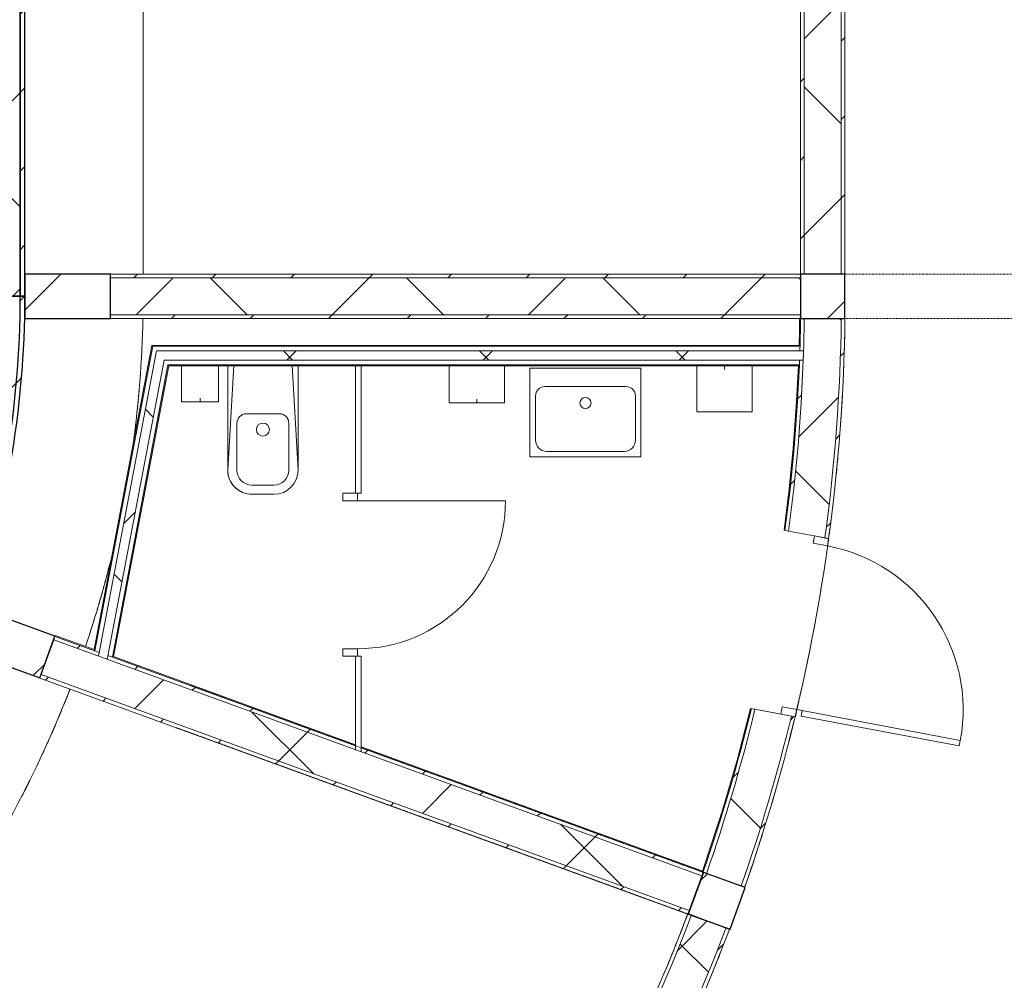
# Model space of a CAD drawing. Header units: centimetres. Extents: x 6036 to 22185, y 5782 to 11383.
# Tile 21 of 256: x 11050 to 11583, y 7512 to 8031. Entities that reach past the tile are written whole.
import ezdxf

# ---------------------------------------------------------------- set-up
doc = ezdxf.new("R2010")
doc.units = ezdxf.units.CM
doc.linetypes.add('Dash', pattern=[0.6, 0.3, -0.3])
doc.linetypes.add('Dot 1mm', pattern=[0.1, 0, -0.1])
for name, color, linetype, lineweight in [('A-AREA', 32, 'Continuous', 9), ('A-COLS', 52, 'Continuous', 9), ('A-COLS-HDLN', 52, 'Dash', 9), ('A-DOOR', 31, 'Continuous', 9), ('A-DOOR-FRAM', 31, 'Continuous', 9), ('A-DOOR-OPNG', 31, 'Continuous', 9), ('A-FLOR', 192, 'Continuous', 9), ('A-WALL', 113, 'Continuous', 9), ('A-WALL-FNSH', 113, 'Continuous', 25), ('A-WALL-PATT', 111, 'Continuous', 25), ('I-FURN', 30, 'Continuous', 9), ('P-SANR-FIXT', 6, 'Continuous', 9), ('S-BEAM', 12, 'Continuous', 9), ('S-COLS', 52, 'Continuous', 9)]:
    doc.layers.add(name, color=color, linetype=linetype, lineweight=lineweight)
pattern_1 = [(45, (5468.8, 0), (-33.67596, 33.67596), [])]
pattern_2 = [(45, (5468.8, 0), (-21.2132, 21.2132), [])]
pattern_3 = [(45, (5468.8, 0), (-53.033, 53.033), []), (135, (5468.8, 0), (-53.033, -53.033), [])]

# ---------------------------------------------------------------- blocks, each defined once
blk = doc.blocks.new('GEMO_PanelElewacyjny_OknaGoraWysokie_Nowe - GEMO_PanelElewacyjny_Standard_240_-V45-7-01 ZestMeble')
at = {"layer": 'S-BEAM'}
h = blk.add_hatch(dxfattribs=at)
h.set_pattern_fill('FP_10', color=256, style=0, pattern_type=2)
h.set_pattern_definition([(135, (8001.887, -6003.758), (-21.2132, -21.2132), [])])
h.paths.add_polyline_path([(120, -453.92), (120, -451.38), (-120, -451.38), (-120, -453.92), (32.08, -453.92)])
h.paths.add_polyline_path([(120, -419.28), (-120, -419.28), (-120, -421.82), (120, -421.82)])
h = blk.add_hatch(dxfattribs=at)
h.set_pattern_fill('FP_9', color=256, style=0, pattern_type=2)
h.set_pattern_definition([(135, (8001.89, -6003.76), (-53.033, -53.033), []), (225, (8001.89, -6003.76), (53.033, -53.033), [])])
h.paths.add_polyline_path([(120, -421.82), (-120, -421.82), (-120, -451.38), (120, -451.38)])
at = {"layer": 'S-BEAM', "lineweight": 25}
for p, q in [((120, -419.28), (-120, -419.28)), ((-120, -419.28), (-120, -421.82)), ((120, -421.82), (120, -419.28)), ((120, -421.82), (-120, -421.82)), ((-120, -421.82), (-120, -451.38)), ((-120, -421.82), (120, -421.82)), ((120, -451.38), (120, -421.82)), ((-120, -451.38), (120, -451.38)), ((120, -451.38), (-120, -451.38)), ((-120, -451.38), (-120, -453.92)), ((120, -453.92), (120, -451.38)), ((-120, -453.92), (120, -453.92)), ((120, -455.07), (-120, -455.07)), ((-120, -455.07), (-120, -456.23)), ((-120, -456.23), (120, -456.23)), ((-103.5, -456.23), (-106.5, -456.23)), ((-106.5, -456.23), (-106.5, -458.54)), ((-103.5, -458.54), (-103.5, -456.23)), ((-13.5, -456.23), (-16.5, -456.23)), ((-16.5, -456.23), (-16.5, -458.54)), ((-13.5, -458.54), (-13.5, -456.23)), ((16.5, -456.23), (13.5, -456.23)), ((13.5, -456.23), (13.5, -458.54)), ((16.5, -458.54), (16.5, -456.23)), ((106.5, -456.23), (103.5, -456.23)), ((103.5, -456.23), (103.5, -458.54)), ((106.5, -458.54), (106.5, -456.23)), ((120, -456.23), (120, -455.07)), ((-106.5, -458.54), (-103.5, -458.54)), ((-16.5, -458.54), (-13.5, -458.54)), ((13.5, -458.54), (16.5, -458.54)), ((103.5, -458.54), (106.5, -458.54))]:
    blk.add_line(p, q, dxfattribs=at)
at = {"layer": 'S-BEAM'}
for p, q in [((-120, -455.07), (-120, -453.92)), ((120, -453.92), (120, -455.07))]:
    blk.add_line(p, q, dxfattribs=at)
blk = doc.blocks.new('GEMO_PanelElewacyjny_Luk - GEMO_PanelElewacyjny_Standard_168_-V49-7-01 ZestMeble')
at = {"layer": 'S-BEAM'}
h = blk.add_hatch(dxfattribs=at)
h.set_pattern_fill('FP_109', color=256, style=0, pattern_type=2)
h.set_pattern_definition([(145, (8640.918, -4558.2), (-17.20729, -24.57456), [])])
h.paths.add_polyline_path([(90.96, -427.23), (68.37, -423.76), (45.65, -421.27), (22.85, -419.77), (0, -419.28), (-22.85, -419.77), (-45.65, -421.27), (-68.37, -423.76), (-90.96, -427.23), (-90.52, -429.74), (-68.04, -426.28), (-44.04, -423.71), (-22.74, -422.31), (1.24, -421.84), (22.74, -422.31), (47.22, -424), (68.04, -426.28), (90.52, -429.74)])
h.paths.add_polyline_path([(85.38, -458.85), (61.14, -455.19), (36.75, -452.75), (6.47, -451.53), (-12.26, -451.53), (-38.88, -452.97), (-61.14, -455.19), (-85.38, -458.85), (-84.94, -461.35), (-60.82, -457.71), (-36.56, -455.28), (-12.2, -454.07), (12.2, -454.07), (36.56, -455.28), (60.82, -457.71), (84.94, -461.35)])
h = blk.add_hatch(dxfattribs=at)
h.set_pattern_fill('FP_110', color=256, style=0, pattern_type=2)
h.set_pattern_definition([(145, (8640.92, -4558.2), (-43.01823, -61.4364), []), (235, (8640.92, -4558.2), (61.4364, -43.01823), [])])
h.paths.add_polyline_path([(90.52, -429.74), (68.04, -426.28), (45.43, -423.8), (22.74, -422.31), (0, -421.82), (-22.74, -422.31), (-45.43, -423.8), (-68.04, -426.28), (-90.52, -429.74), (-85.38, -458.85), (-61.14, -455.19), (-36.75, -452.75), (-12.26, -451.53), (12.26, -451.53), (41.84, -453.26), (61.14, -455.19), (85.38, -458.85), (87.8, -445.16)])
at = {"layer": 'S-BEAM', "lineweight": 25}
for p, q in [((-90.96, -427.23), (-90.52, -429.74)), ((-90.52, -429.74), (-85.38, -458.85)), ((85.38, -458.85), (90.52, -429.74)), ((90.52, -429.74), (90.95, -427.25)), ((-14.68, -456.23), (-17.68, -456.23)), ((-17.68, -456.23), (-17.68, -458.54)), ((-14.68, -458.54), (-14.68, -456.23)), ((17.5, -456.23), (14.5, -456.23)), ((14.5, -456.23), (14.5, -458.54)), ((17.5, -458.54), (17.5, -456.23)), ((-85.38, -458.85), (-84.94, -461.35)), ((-84.74, -462.49), (-84.54, -463.62)), ((-68.29, -460.76), (-71.25, -461.28)), ((-71.25, -461.28), (-70.85, -463.55)), ((-70.85, -463.55), (-67.89, -463.03)), ((-67.89, -463.03), (-68.29, -460.76)), ((-17.68, -458.54), (-14.68, -458.54)), ((14.5, -458.54), (17.5, -458.54)), ((68.29, -460.76), (67.89, -463.03)), ((67.89, -463.03), (70.85, -463.55)), ((71.25, -461.28), (68.29, -460.76)), ((70.85, -463.55), (71.25, -461.28)), ((84.54, -463.62), (84.74, -462.49)), ((84.94, -461.35), (85.38, -458.87))]:
    blk.add_line(p, q, dxfattribs=at)
at = {"layer": 'S-BEAM'}
for p, q in [((-84.74, -462.49), (-84.94, -461.35)), ((84.94, -461.37), (84.74, -462.49))]:
    blk.add_line(p, q, dxfattribs=at)
at = {"layer": 'S-BEAM', "lineweight": 25}
for radius in [523.8, 521.26, 521.26, 491.7, 491.7, 489.16, 488.01, 486.85]:
    blk.add_arc((0, -943.08), radius, 80, 100, dxfattribs=at)
blk = doc.blocks.new('GEMO_WregaCentrumParterDrewno - GEMO_WregaCentrumParterDrewno-5879637-7-01 ZestMeble')
at = {"layer": 'A-COLS-HDLN', "color": 254}
for p, q in [((-12, 168), (-12, -295.15)), ((12, -295.15), (12, 168))]:
    blk.add_line(p, q, dxfattribs=at)
blk = doc.blocks.new('COLU_SlupProstokatny - Slup_Drewniany_24x24_-V65-7-01 ZestMeble')
at = {"layer": 'S-COLS'}
h = blk.add_hatch(dxfattribs=at)
h.set_pattern_fill('FP_138', color=256, style=0, pattern_type=2)
h.set_pattern_definition([(45, (-6015.76, -7881.887), (-33.67596, 33.67596), [])])
h.paths.add_polyline_path([(-12, -12), (12, -12), (12, 12), (-12, 12), (-12, -1.91)])
at = {"layer": 'S-COLS', "lineweight": 25}
for p, q in [((12, 12), (-12, 12)), ((-12, 12), (-12, -12)), ((12, -12), (12, 12)), ((-12, -12), (12, -12))]:
    blk.add_line(p, q, dxfattribs=at)
blk = doc.blocks.new('GEMO_WregaLukDrewno - GEMO_WregaLukDrewno-5876808-7-01 ZestMeble')
at = {"layer": 'A-COLS-HDLN', "color": 254}
for p, q in [((-12, -295.15), (-12, 24)), ((12, 24), (12, -295.15))]:
    blk.add_line(p, q, dxfattribs=at)
blk = doc.blocks.new('GEMO_SprzetyLazienkoweDrobne - E21-PO_SzczotkaDoToalet-5887776-7-01 ZestMeble')
at = {"layer": 'I-FURN'}
for p, q in [((-10, 19.51), (-10, 0)), ((-10, 0), (-10, 19.51)), ((10, 0), (10, 19.54)), ((10, 19.54), (10, 0)), ((-10, 0), (10, 0)), ((0, 0), (0, 2)), ((10, 0), (-10, 0))]:
    blk.add_line(p, q, dxfattribs=at)
blk = doc.blocks.new('PLFI_Wc-Podtynk_P2 - D21-S_Wc-8214952-7-01 ZestMeble')
at = {"layer": 'P-SANR-FIXT'}
for p, q in [((-6, 70), (6, 70)), ((-6, 70), (6, 70)), ((6, 70), (-6, 70)), ((-6, 65), (6, 65)), ((-19, 0.4), (-19, 57)), ((-19, 0.4), (-19, 57)), ((-19, 57), (-15.75, 0.4)), ((-14, 31.5), (-14, 57)), ((14, 57), (14, 31.5)), ((15.75, 0.45), (19, 57)), ((19, 57), (19, 0.45)), ((19, 57), (19, 0.45)), ((-9, 26.5), (9, 26.5))]:
    blk.add_line(p, q, dxfattribs=at)
blk.add_circle((0, 35), 3.5, dxfattribs=at)
for centre, radius, start, end in [((-6, 57), 13, 90, 180), ((-6, 57), 13, 90, 180), ((-6, 57), 13, 90, 180), ((6, 57), 13, 0, 90), ((6, 57), 13, 360, 90), ((6, 57), 13, 0, 90), ((-6, 57), 8, 90, 180), ((6, 57), 8, 360, 90), ((-9, 31.5), 5, 180, 270), ((9, 31.5), 5, 270, 360)]:
    blk.add_arc(centre, radius, start, end, dxfattribs=at)
blk = doc.blocks.new('DOOR_Drzwi-1S_P2 - C13-D_Drzwi_80x200_-5890879-7-01 ZestMeble')
at = {"layer": 'A-DOOR-FRAM'}
for p, q in [((-40, 8.5), (-44, 8.5)), ((-44, 8.5), (-44, 0.5)), ((-40, 0.5), (-40, 8.5)), ((44, 8.5), (40, 8.5)), ((40, 8.5), (40, 0.5)), ((44, 0.5), (44, 8.5)), ((-44, 0.5), (-40, 0.5)), ((40, 0.5), (44, 0.5))]:
    blk.add_line(p, q, dxfattribs=at)
at = {"layer": 'A-DOOR-OPNG'}
blk.add_line((40, 0.5), (40, -79.5), dxfattribs=at)
blk.add_arc((40, 0.5), 80, 180, 270, dxfattribs=at)
blk = doc.blocks.new('GEMO_SprzetyLazienkoweDrobne - E21-PO_SuszarkaDoRak-7608888-7-01 ZestMeble')
at = {"layer": 'I-FURN'}
for p, q in [((-15, 0), (15, 0)), ((-15, -20), (-15, 0)), ((15, 0), (-15, 0)), ((-15, 0), (-15, -20)), ((0, 0), (0, -2)), ((15, 0), (15, -20)), ((15, -20), (15, 0)), ((15, -20), (-15, -20)), ((-15, -20), (15, -20))]:
    blk.add_line(p, q, dxfattribs=at)
blk = doc.blocks.new('GEMO_SprzetyLazienkoweDrobne - E21-PO_KoszNaSmieci-7608889-7-01 ZestMeble')
at = {"layer": 'I-FURN'}
for p, q in [((-15, -25), (-15, 0)), ((-15, 0), (-15, -25)), ((0, 0), (0, -2)), ((15, 0), (15, -25)), ((15, -25), (15, 0)), ((15, -25), (-15, -25)), ((-15, -25), (15, -25))]:
    blk.add_line(p, q, dxfattribs=at)
blk = doc.blocks.new('PLFI_Umywalka - _Umywalka60x48-5890880-7-01 ZestMeble')
at = {"layer": 'P-SANR-FIXT'}
for p, q in [((-30, 0), (30, 0)), ((-30, -10), (-30, 0)), ((-30, 0), (30, 0)), ((-30, -10), (-30, 0)), ((30, 0), (30, -10)), ((30, -10), (30, 0)), ((-30, -48), (-30, -10)), ((-30, -10), (-30, -48)), ((-22, -10), (22, -10)), ((-22, -10), (22, -10)), ((30, -10), (30, -48)), ((30, -10), (30, -48)), ((-27, -15), (-27, -39)), ((27, -39), (27, -15)), ((-21, -45), (21, -45)), ((30, -48), (-30, -48)), ((-30, -48), (30, -48))]:
    blk.add_line(p, q, dxfattribs=at)
blk.add_circle((0, -18.83), 3, dxfattribs=at)
for centre, radius, start, end in [((-22, -15), 5, 90, 180), ((22, -15), 5, 360, 90), ((-21, -39), 6, 180, 270), ((21, -39), 6, 270, 0)]:
    blk.add_arc(centre, radius, start, end, dxfattribs=at)
blk = doc.blocks.new('DOOR_Drzwi-1S_P1 - C13-D_Drzwi_90x200_-8233006-7-01 ZestMeble')
at = {"layer": 'A-DOOR'}
for p, q in [((48, 102.25), (45, 102.25)), ((45, 12.25), (45, 102.25)), ((48, 15.25), (48, 102.25)), ((48, 15.25), (45, 15.25))]:
    blk.add_line(p, q, dxfattribs=at)
at = {"layer": 'A-DOOR-FRAM'}
for p, q in [((-49, 4.25), (-49, 12.25)), ((-49, 12.25), (-45, 12.25)), ((-45, 12.25), (-45, 4.25)), ((45, 4.25), (45, 12.25)), ((45, 12.25), (49, 12.25)), ((49, 12.25), (49, 4.25)), ((-45, 4.25), (-49, 4.25)), ((49, 4.25), (45, 4.25))]:
    blk.add_line(p, q, dxfattribs=at)
at = {"layer": 'A-DOOR-OPNG'}
blk.add_arc((45, 12.25), 90, 90, 180, dxfattribs=at)

msp = doc.modelspace()

# ---------------------------------------------------------------- hatches: boundary and pattern name
at = {"layer": 'A-COLS'}
h = msp.add_hatch(dxfattribs=at)
h.set_pattern_fill('FP_35', color=256, style=0, pattern_type=2)
h.set_pattern_definition(pattern_1)
h.paths.add_polyline_path([(11654.05, 7869.89), (11664.56, 7869.89), (11664.56, 7893.89), (11640.56, 7893.89), (11640.56, 7869.89), (11654.02, 7869.89)])
h.paths.add_polyline_path([(11099.47, 7869.89), (11099.47, 7893.89), (11053.28, 7893.89), (11053.28, 7869.89), (11054, 7869.89)])
h = msp.add_hatch(dxfattribs=at)
h.set_pattern_fill('FP_35', color=256, style=0, pattern_type=2)
h.set_pattern_definition(pattern_1)
h.paths.add_polyline_path([(11434.42, 7539.8), (11442.63, 7562.35), (11420.08, 7570.56), (11411.87, 7548.01), (11424.57, 7543.38)])
h.paths.add_polyline_path([(11061.28, 7675.61), (11069.49, 7698.16), (11026.09, 7713.96), (11017.88, 7691.41), (11054, 7678.26)])
at = {"layer": 'A-WALL-PATT', "lineweight": 9}
h = msp.add_hatch(dxfattribs=at)
h.set_pattern_fill('FP_13', color=256, style=0, pattern_type=2)
h.set_pattern_definition(pattern_2)
h.paths.add_polyline_path([(11472.56, 7893.89), (11474.56, 7893.89), (11474.56, 8251.89), (11472.56, 8251.89), (11472.56, 7969.81)])
h.paths.add_polyline_path([(11472.56, 8349.89), (11474.56, 8349.89), (11474.56, 8591.89), (11472.56, 8591.89), (11472.56, 8508.76)])
h.paths.add_polyline_path([(11474.56, 8611.89), (11474.56, 8730.89), (11472.56, 8730.89), (11472.56, 8611.89)])
h.paths.add_polyline_path([(11474.56, 8828.89), (11474.56, 9069.89), (11472.56, 9069.89), (11472.56, 8828.89)])
h = msp.add_hatch(dxfattribs=at)
h.set_pattern_fill('FP_14', color=256, style=0, pattern_type=2)
h.set_pattern_definition(pattern_3)
h.paths.add_polyline_path([(11494.56, 7893.89), (11494.56, 8251.89), (11474.56, 8251.89), (11474.56, 7893.89)])
h.paths.add_polyline_path([(11474.56, 8349.89), (11494.56, 8349.89), (11494.56, 8730.89), (11474.56, 8730.89), (11474.56, 8508.76)])
h.paths.add_polyline_path([(11474.56, 8828.89), (11494.56, 8828.89), (11494.56, 9069.89), (11474.56, 9069.89), (11474.56, 8868.06)])
h = msp.add_hatch(dxfattribs=at)
h.set_pattern_fill('FP_13', color=256, style=0, pattern_type=2)
h.set_pattern_definition(pattern_2)
h.paths.add_polyline_path([(11496.56, 7893.89), (11496.56, 8251.89), (11494.56, 8251.89), (11494.56, 7893.89)])
h.paths.add_polyline_path([(11496.56, 8349.89), (11496.56, 8730.89), (11494.56, 8730.89), (11494.56, 8349.89)])
h.paths.add_polyline_path([(11496.56, 8828.89), (11496.56, 9069.89), (11494.56, 9069.89), (11494.56, 8828.89)])
h = msp.add_hatch(dxfattribs=at)
h.set_pattern_fill('FP_13', color=256, style=0, pattern_type=2)
h.set_pattern_definition(pattern_2)
h.paths.add_polyline_path([(11472.56, 7891.89), (11472.56, 7893.89), (11099.47, 7893.89), (11099.47, 7891.89), (11449.28, 7891.89)])
h = msp.add_hatch(dxfattribs=at)
h.set_pattern_fill('FP_14', color=256, style=0, pattern_type=2)
h.set_pattern_definition(pattern_3)
h.paths.add_polyline_path([(11472.56, 7871.89), (11472.56, 7891.89), (11099.47, 7891.89), (11099.47, 7871.89), (11449.28, 7871.89)])
h = msp.add_hatch(dxfattribs=at)
h.set_pattern_fill('FP_13', color=256, style=0, pattern_type=2)
h.set_pattern_definition(pattern_2)
h.paths.add_polyline_path([(11472.56, 7869.89), (11472.56, 7871.89), (11099.47, 7871.89), (11099.47, 7869.89), (11449.28, 7869.89)])
h = msp.add_hatch(dxfattribs=at)
h.set_pattern_fill('FP_13', color=256, style=0, pattern_type=2)
h.set_pattern_definition(pattern_2)
h.paths.add_polyline_path([(11421.64, 7569.86), (11431.37, 7599.19), (11440.12, 7628.82), (11447.91, 7658.73), (11445.94, 7659.1), (11438.18, 7629.29), (11429.45, 7599.75), (11419.75, 7570.52)])
h.paths.add_polyline_path([(11466.08, 7755.03), (11470.1, 7790.15), (11471.18, 7801.11), (11473.4, 7835.07), (11473.98, 7847.39), (11472, 7847.39), (11470.76, 7822.45), (11468.1, 7790.15), (11466.86, 7777.7), (11464.11, 7755.4)])
h.paths.add_polyline_path([(11474.17, 7852.39), (11474.52, 7869.89), (11472.56, 7869.98), (11472.17, 7852.39), (11473.98, 7852.39)])
h = msp.add_hatch(dxfattribs=at)
h.set_pattern_fill('FP_14', color=256, style=0, pattern_type=2)
h.set_pattern_definition(pattern_3)
h.paths.add_polyline_path([(11440.52, 7563.25), (11450.55, 7593.54), (11459.58, 7624.13), (11467.59, 7655.01), (11447.91, 7658.73), (11440.12, 7628.82), (11431.37, 7599.19), (11421.64, 7569.86), (11433.85, 7565.59)])
h.paths.add_polyline_path([(11485.76, 7751.31), (11490.17, 7790.15), (11491.98, 7810.4), (11493.73, 7840.06), (11494.56, 7869.76), (11474.56, 7869.89), (11473.98, 7846.93), (11472.87, 7824.23), (11470.1, 7790.15), (11468.91, 7778.04), (11466.08, 7755.03), (11473.98, 7753.54)])
h = msp.add_hatch(dxfattribs=at)
h.set_pattern_fill('FP_13', color=256, style=0, pattern_type=2)
h.set_pattern_definition(pattern_2)
h.paths.add_polyline_path([(11442.41, 7562.59), (11452.47, 7592.97), (11461.52, 7623.67), (11469.56, 7654.64), (11467.59, 7655.01), (11459.58, 7624.13), (11449.28, 7589.68), (11440.52, 7563.25)])
h.paths.add_polyline_path([(11487.73, 7750.94), (11492.17, 7790.15), (11493.97, 7810.2), (11495.72, 7839.95), (11496.56, 7869.74), (11494.56, 7869.76), (11493.43, 7835.07), (11491.98, 7810.4), (11489.33, 7780.81), (11485.76, 7751.31)])
h = msp.add_hatch(dxfattribs=at)
h.set_pattern_fill('FP_14', color=256, style=0, pattern_type=2)
h.set_pattern_definition(pattern_3)
h.paths.add_polyline_path([(11474, 7847.39), (11473.98, 7852.39), (11124.37, 7852.39), (11123.42, 7847.39), (11473.98, 7847.39)])
h = msp.add_hatch(dxfattribs=at)
h.set_pattern_fill('FP_14', color=256, style=0, pattern_type=2)
h.set_pattern_definition(pattern_3)
h.paths.add_polyline_path([(11097.77, 7685.69), (11128.51, 7847.39), (11123.42, 7847.39), (11093.01, 7687.42)])
h = msp.add_hatch(dxfattribs=at)
h.set_pattern_fill('FP_13', color=256, style=0, pattern_type=2)
h.set_pattern_definition(pattern_2)
h.paths.add_polyline_path([(11419.18, 7568.71), (11419.86, 7570.59), (11235.04, 7637.85), (11235.04, 7635.73), (11399.87, 7575.74)])
h.paths.add_polyline_path([(11232.04, 7636.82), (11232.04, 7638.95), (11098.15, 7687.68), (11097.77, 7685.69), (11226.93, 7638.68)])
h.paths.add_polyline_path([(11093.01, 7687.42), (11093.39, 7689.41), (11069.47, 7698.11), (11068.79, 7696.24), (11078.7, 7692.63)])
h = msp.add_hatch(dxfattribs=at)
h.set_pattern_fill('FP_14', color=256, style=0, pattern_type=2)
h.set_pattern_definition(pattern_3)
h.paths.add_polyline_path([(11412.34, 7549.92), (11419.18, 7568.71), (11068.79, 7696.24), (11061.95, 7677.44), (11399.87, 7554.45)])
h = msp.add_hatch(dxfattribs=at)
h.set_pattern_fill('FP_13', color=256, style=0, pattern_type=2)
h.set_pattern_definition(pattern_2)
h.paths.add_polyline_path([(11411.65, 7548.04), (11412.34, 7549.92), (11061.95, 7677.44), (11061.27, 7675.56), (11399.87, 7552.32)])
h = msp.add_hatch(dxfattribs=at)
h.set_pattern_fill('FP_13', color=256, style=0, pattern_type=2)
h.set_pattern_definition(pattern_2)
h.paths.add_polyline_path([(11261.09, 7283.5), (11282.15, 7310.22), (11304.51, 7341.02), (11321.32, 7365.84), (11339.38, 7394.68), (11359.95, 7430.85), (11375.16, 7460.03), (11387.18, 7484.81), (11402.8, 7520.68), (11413.52, 7547.54), (11411.65, 7548.25), (11399.07, 7516.71), (11385.36, 7485.65), (11370.55, 7455.11), (11350.46, 7417.86), (11337.67, 7395.71), (11319.65, 7366.94), (11300.6, 7338.83), (11276.34, 7306.08), (11259.54, 7284.77)])
h = msp.add_hatch(dxfattribs=at)
h.set_pattern_fill('FP_14', color=256, style=0, pattern_type=2)
h.set_pattern_definition(pattern_3)
h.paths.add_polyline_path([(11276.57, 7270.84), (11301.05, 7302.18), (11318.59, 7326.16), (11338.08, 7354.92), (11357.43, 7385.94), (11375.16, 7416.85), (11390.17, 7445.15), (11405.33, 7476.41), (11419.35, 7508.2), (11432.23, 7540.46), (11413.52, 7547.54), (11399.87, 7513.56), (11387.18, 7484.81), (11372.33, 7454.2), (11356.39, 7424.14), (11339.38, 7394.68), (11321.32, 7365.84), (11301.05, 7336.05), (11276.34, 7302.85), (11261.09, 7283.5)])
h = msp.add_hatch(dxfattribs=at)
h.set_pattern_fill('FP_13', color=256, style=0, pattern_type=2)
h.set_pattern_definition(pattern_2)
h.paths.add_polyline_path([(11278.12, 7269.57), (11301.05, 7298.79), (11320.23, 7325.01), (11339.76, 7353.83), (11359.74, 7385.94), (11375.64, 7413.49), (11391.95, 7444.25), (11407.23, 7475.76), (11424.57, 7515.88), (11434.1, 7539.76), (11432.23, 7540.46), (11419.35, 7508.2), (11405.01, 7475.76), (11390.17, 7445.15), (11373.89, 7414.46), (11356.52, 7384.37), (11338.08, 7354.92), (11318.59, 7326.16), (11296.49, 7296.11), (11276.57, 7270.84)])

# ---------------------------------------------------------------- linework, layer by layer
at = {"layer": 'A-AREA', "linetype": 'Dot 1mm'}
for start, end in [(358.61275, 358.86386), (353.15287, 355.97833), (341.91573, 344.91637), (338.37993, 338.86338), (335.86504, 337.86659), (332.97495, 334.64322)]:
    msp.add_arc((10529.48, 7881.52), 587.67, start, end, dxfattribs=at)
at = {"layer": 'A-COLS', "lineweight": 25}
for p, q in [((11099.47, 7893.89), (11053.28, 7893.89)), ((11053.28, 7893.89), (11053.28, 7869.89)), ((11099.47, 7869.89), (11099.47, 7893.89)), ((11053.28, 7869.89), (11099.47, 7869.89)), ((11069.49, 7698.16), (11026.09, 7713.96)), ((11061.28, 7675.61), (11069.49, 7698.16)), ((11017.88, 7691.41), (11061.28, 7675.61)), ((11420.08, 7570.56), (11411.87, 7548.01)), ((11442.63, 7562.35), (11420.08, 7570.56)), ((11434.42, 7539.8), (11442.63, 7562.35)), ((11411.87, 7548.01), (11434.42, 7539.8))]:
    msp.add_line(p, q, dxfattribs=at)
at = {"layer": 'A-FLOR'}
msp.add_line((11117.15, 8109.89), (11117.15, 7893.89), dxfattribs=at)
for centre, radius, start, end in [((10529.48, 7881.52), 587.67, 352.2156, 358.86519), ((10529.46, 7881.89), 967.17, 358.18465, 358.92017), ((10529.46, 7881.89), 967.17, 357.65153, 357.77773), ((10529.46, 7881.89), 967.17, 356.21378, 356.96429), ((10529.46, 7881.89), 967.17, 355.81958, 356.43867), ((10529.46, 7881.89), 967.17, 354.26546, 354.97426), ((10529.46, 7881.89), 967.17, 352.32758, 352.86098), ((10529.46, 7881.89), 967.17, 346.41049, 352.2188), ((10529.46, 7881.89), 967.17, 346.41986, 352.21878), ((10529.48, 7881.52), 587.67, 341.25221, 346.43039), ((10529.48, 7881.52), 587.67, 321.1981, 338.86326), ((10529.48, 7881.52), 587.67, 337.71608, 338.86309), ((10529.46, 7881.89), 967.17, 345.60622, 346.29984), ((10529.48, 7881.52), 587.67, 335.10179, 336.38558), ((10529.48, 7881.52), 587.67, 332.48756, 333.77209), ((10529.46, 7881.89), 967.17, 343.51278, 344.30992), ((10529.46, 7881.89), 967.17, 340.74093, 342.63391), ((10529.46, 7881.89), 967.17, 341.4784, 342.31862), ((10529.46, 7881.89), 943.17, 337.19441, 339.2714), ((10529.46, 7881.89), 967.17, 337.56547, 338.59028)]:
    msp.add_arc(centre, radius, start, end, dxfattribs=at)
at = {"layer": 'A-WALL', "color": 9, "lineweight": 18}
for p, q in [((11474.56, 7893.89), (11474.56, 8251.89)), ((11494.56, 7893.89), (11494.56, 8251.89)), ((11099.47, 7891.89), (11099.47, 7871.89)), ((11099.47, 7891.89), (11472.56, 7891.89)), ((11099.47, 7871.89), (11472.56, 7871.89)), ((11494.56, 7869.76), (11484.56, 7869.89)), ((11466.08, 7755.03), (11485.76, 7751.31)), ((11068.79, 7696.24), (11061.95, 7677.44)), ((11068.79, 7696.24), (11419.18, 7568.71)), ((11061.95, 7677.44), (11412.34, 7549.92)), ((11467.59, 7655.01), (11447.91, 7658.73)), ((11421.64, 7569.86), (11440.52, 7563.25)), ((11412.34, 7549.92), (11419.18, 7568.71)), ((11432.23, 7540.46), (11413.52, 7547.54))]:
    msp.add_line(p, q, dxfattribs=at)
at = {"layer": 'A-WALL'}
for p, q in [((11091.01, 7690.28), (11122.3, 7854.89)), ((11093.01, 7687.42), (11124.37, 7852.39)), ((11122.3, 7854.89), (11471.75, 7854.89)), ((11124.37, 7852.39), (11471.67, 7852.39)), ((11474.17, 7852.39), (11471.67, 7852.39)), ((11472.25, 7854.89), (11471.75, 7854.89)), ((11097.77, 7685.69), (11128.51, 7847.39)), ((11128.51, 7847.39), (11471.5, 7847.39)), ((11474, 7847.39), (11471.5, 7847.39)), ((11100.53, 7686.81), (11130.58, 7844.89)), ((11471.91, 7844.89), (11130.58, 7844.89)), ((11069.47, 7698.11), (11093.39, 7689.41)), ((11098.15, 7687.68), (11232.04, 7638.95)), ((11232.04, 7636.82), (11232.04, 7639.48)), ((11235.04, 7635.73), (11235.04, 7638.39)), ((11235.04, 7637.85), (11419.86, 7570.59))]:
    msp.add_line(p, q, dxfattribs=at)
at = {"layer": 'A-WALL', "flags": 128}
for points in [[(11472.17, 7852.39), (11472.21, 7853.64), (11472.25, 7854.89)], [(11471.91, 7844.89), (11471.96, 7846.14), (11472, 7847.39)], [(11464.11, 7755.4), (11466.86, 7777.7), (11469.08, 7800.05), (11470.76, 7822.45), (11471.91, 7844.89)]]:
    msp.add_lwpolyline(points, dxfattribs=at)
at = {"layer": 'A-WALL', "color": 9, "lineweight": 18, "flags": 128}
msp.add_lwpolyline([(11466.08, 7755.03), (11468.91, 7778.04), (11471.18, 7801.11), (11472.87, 7824.23), (11474, 7847.39)], dxfattribs=at)
at = {"layer": 'A-WALL'}
for centre, radius, start, end in [((10528.68, 7881.91), 943.96, 358.35977, 359.27043), ((10528.14, 7881.94), 944.5, 358.20723, 358.35896), ((10528.14, 7881.94), 944.5, 357.75198, 357.90375), ((10529.46, 7881.89), 967.17, 350.28527, 350.75448), ((10529.46, 7881.89), 943.17, 340.72311, 346.33667)]:
    msp.add_arc(centre, radius, start, end, dxfattribs=at)
at = {"layer": 'A-WALL', "color": 9, "lineweight": 18}
for centre, radius, start, end in [((10528.87, 7881.9), 945.76, 358.21157, 359.27202), ((10529.46, 7881.89), 965.17, 352.22469, 359.27997), ((10526.1, 7882), 948.53, 357.90851, 358.2107), ((10529.46, 7881.89), 945.17, 340.72311, 346.34297), ((10529.46, 7881.89), 965.17, 340.72311, 346.4046), ((10529.46, 7881.89), 945.17, 320.72078, 339.28345), ((10529.46, 7881.89), 965.17, 320.72078, 339.28345)]:
    msp.add_arc(centre, radius, start, end, dxfattribs=at)
msp.add_open_spline([(11474, 7847.39), (11474.03, 7848.22), (11474.09, 7849.89), (11474.15, 7851.55), (11474.17, 7852.39)], degree=3, dxfattribs=at)
at = {"layer": 'A-WALL-FNSH', "color": 253, "lineweight": 9}
for p, q in [((11472.56, 8251.89), (11472.56, 7893.89)), ((11496.56, 7893.89), (11496.56, 8251.89)), ((11472.56, 7893.89), (11099.47, 7893.89)), ((11099.47, 7893.89), (11099.47, 7891.89)), ((11099.47, 7871.89), (11099.47, 7869.89)), ((11099.47, 7869.89), (11472.56, 7869.89)), ((11472.56, 7870.04), (11472.06, 7870.04)), ((11496.56, 7869.74), (11494.56, 7869.76)), ((11121.89, 7855.39), (11090.63, 7690.95)), ((11471.76, 7855.39), (11121.89, 7855.39)), ((11101.1, 7687.14), (11130.99, 7844.39)), ((11130.99, 7844.39), (11282.52, 7844.39)), ((11232.04, 7844.89), (11232.04, 7775.42)), ((11235.04, 7775.42), (11235.04, 7844.89)), ((11312.52, 7844.39), (11471.39, 7844.39)), ((11232.04, 7775.42), (11235.04, 7775.42)), ((11463.62, 7755.49), (11466.08, 7755.03)), ((11485.76, 7751.31), (11487.73, 7750.94)), ((11069.64, 7698.58), (11068.79, 7696.24)), ((11090.63, 7690.95), (11069.64, 7698.58)), ((11232.04, 7639.48), (11101.1, 7687.14)), ((11232.04, 7687.42), (11232.04, 7639.48)), ((11235.04, 7687.42), (11232.04, 7687.42)), ((11235.04, 7638.39), (11235.04, 7687.42)), ((11061.95, 7677.44), (11061.27, 7675.56)), ((11061.27, 7675.56), (11411.65, 7548.04)), ((11447.91, 7658.73), (11445.45, 7659.19)), ((11469.56, 7654.64), (11467.59, 7655.01)), ((11420.03, 7571.06), (11235.04, 7638.39)), ((11419.18, 7568.71), (11420.03, 7571.06)), ((11419.28, 7570.68), (11421.64, 7569.86)), ((11440.52, 7563.25), (11442.41, 7562.59)), ((11411.65, 7548.04), (11412.34, 7549.92)), ((11413.52, 7547.54), (11411.65, 7548.25)), ((11434.1, 7539.76), (11432.23, 7540.46))]:
    msp.add_line(p, q, dxfattribs=at)
at = {"layer": 'A-WALL-FNSH', "color": 253, "lineweight": 9, "flags": 128}
for points in [[(11472.06, 7870.04), (11471.94, 7862.71), (11471.76, 7855.39)], [(11471.39, 7844.39), (11470.24, 7822.1), (11468.56, 7799.85), (11466.35, 7777.64), (11463.62, 7755.49)]]:
    msp.add_lwpolyline(points, dxfattribs=at)
at = {"layer": 'A-WALL-FNSH', "color": 253, "lineweight": 9}
for radius, start, end in [(967.17, 352.21867, 359.27997), (942.67, 340.72311, 346.33508), (967.17, 340.72311, 346.41063), (943.17, 320.72078, 339.28345), (967.17, 320.72078, 339.28345)]:
    msp.add_arc((10529.46, 7881.89), radius, start, end, dxfattribs=at)

# ---------------------------------------------------------------- block references
at = {"layer": 'A-COLS-HDLN', "color": 254}
for name, p, rotation in [('GEMO_WregaCentrumParterDrewno - GEMO_WregaCentrumParterDrewno-5879637-7-01 ZestMeble', (11472.56, 7881.89), 269.9999999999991), ('GEMO_WregaLukDrewno - GEMO_WregaLukDrewno-5876808-7-01 ZestMeble', (11415.98, 7559.28), 249.999999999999)]:
    msp.add_blockref(name, p, dxfattribs=dict(at, rotation=rotation))
at = {"layer": 'A-DOOR'}
for name, p, rotation in [('DOOR_Drzwi-1S_P2 - C13-D_Drzwi_80x200_-5890879-7-01 ZestMeble', (11233.54, 7731.42), 89.99999999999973), ('DOOR_Drzwi-1S_P1 - C13-D_Drzwi_90x200_-8233006-7-01 ZestMeble', (11466.77, 7705.03), 259.3146490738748)]:
    msp.add_blockref(name, p, dxfattribs=dict(at, rotation=rotation))
at = {"layer": 'I-FURN'}
for name, p in [('GEMO_SprzetyLazienkoweDrobne - E21-PO_SzczotkaDoToalet-5887776-7-01 ZestMeble', (11147.89, 7824.89)), ('GEMO_SprzetyLazienkoweDrobne - E21-PO_KoszNaSmieci-7608889-7-01 ZestMeble', (11431.42, 7844.39))]:
    msp.add_blockref(name, p, dxfattribs=at)
at = {"layer": 'I-FURN', "rotation": 180}
msp.add_blockref('GEMO_SprzetyLazienkoweDrobne - E21-PO_SuszarkaDoRak-7608888-7-01 ZestMeble', (11297.52, 7824.39), dxfattribs=at)
at = {"layer": 'P-SANR-FIXT', "rotation": 180}
msp.add_blockref('PLFI_Wc-Podtynk_P2 - D21-S_Wc-8214952-7-01 ZestMeble', (11181.88, 7844.89), dxfattribs=at)
at = {"layer": 'P-SANR-FIXT'}
msp.add_blockref('PLFI_Umywalka - _Umywalka60x48-5890880-7-01 ZestMeble', (11356.27, 7843.06), dxfattribs=at)
at = {"layer": 'S-BEAM'}
for name, p, rotation in [('GEMO_PanelElewacyjny_OknaGoraWysokie_Nowe - GEMO_PanelElewacyjny_Standard_240_-V45-7-01 ZestMeble', (11472.56, 8001.89), 269.9999999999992), ('GEMO_PanelElewacyjny_Luk - GEMO_PanelElewacyjny_Standard_168_-V49-7-01 ZestMeble', (11458.23, 7718.12), 259.9999999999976)]:
    msp.add_blockref(name, p, dxfattribs=dict(at, rotation=rotation))
at = {"layer": 'S-COLS'}
msp.add_blockref('COLU_SlupProstokatny - Slup_Drewniany_24x24_-V65-7-01 ZestMeble', (11484.56, 7881.89), dxfattribs=at)

doc.saveas('drawing.dxf')
